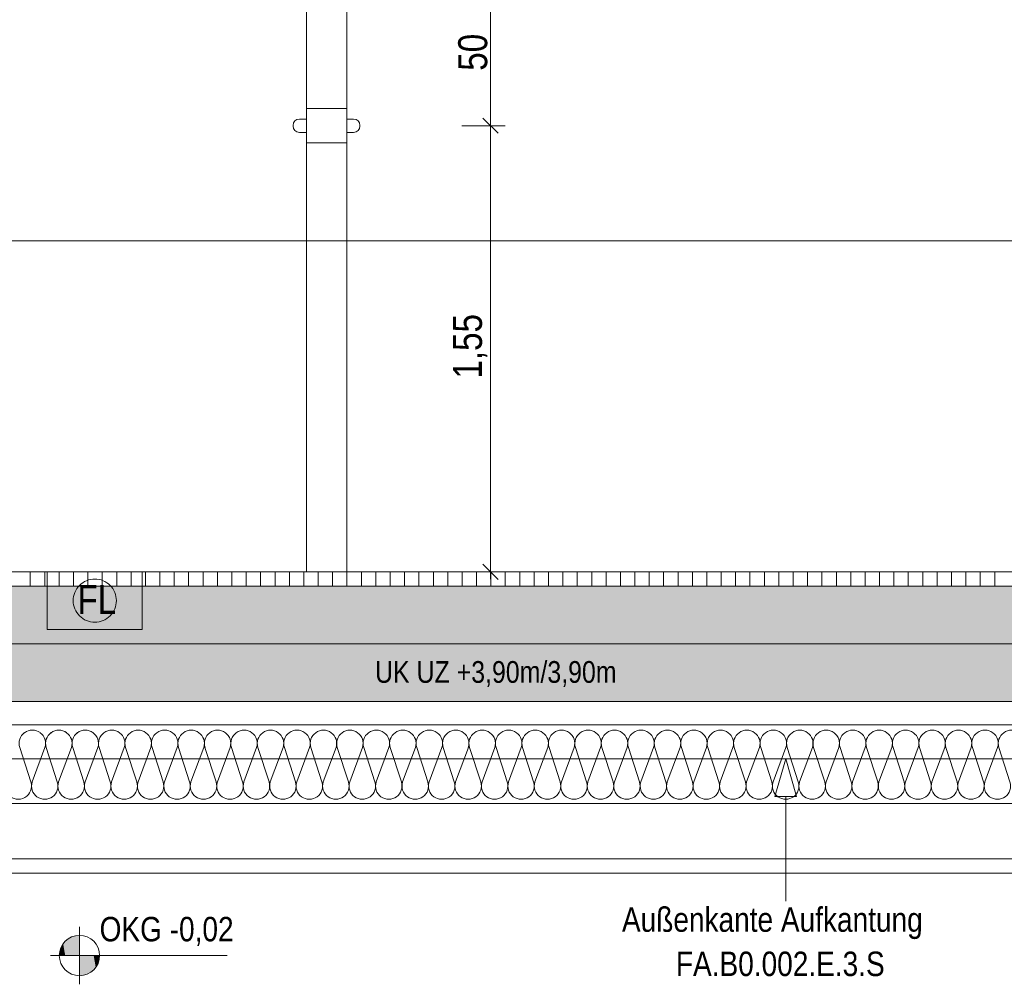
# Model space of a CAD drawing. Extents: x -720 to 300, y 62 to 1162.
# Tile 22 of 256: x -250 to -182, y 200 to 267. Entities that reach past the tile are written whole.
import ezdxf
from ezdxf.lldxf.tags import DXFTag

# ---------------------------------------------------------------- set-up
doc = ezdxf.new("R2010")
doc.units = 0
doc.layers.get('0').update_dxf_attribs({"lineweight": 13})
for name, color, linetype, lineweight, true_color in [('00_Beschriftung UZ', 3, 'Continuous', 35, 0x00ff00), ('30 -33 Aussenwände- 2 nichttragend', 7, 'Continuous', 9, 0x003dff), ('30 -33 Aussenwände- 7 Fassade_ Elemente', 7, 'Continuous', 9, 0x00aacc), ('30 -34 Innenwände- 2 nichttragend', 7, 'Continuous', 18, 0xff7fe6), ('30 -35 Decken- 1 Konstruktion-Träger- Stahlbeton', 7, 'Continuous', 13, 0x33aa00), ('40 -47 Nutzungspez. Anlagen- 4 Feuerlöschanlagen', 7, 'Continuous', 9, 0xff7fff), ('60- 61 allgemeine Ausstattung- 1 Möbel', 7, 'Continuous', 9, 0x00cccc), ('70 -72 Beschriftung- 1 Beschriftung allgemein', 7, 'Continuous', 9, 0xff6633), ('70 -72 Beschriftung- 2 Beschriftung Bauteile', 7, 'Continuous', 9, 0x9999ff), ('70 -76 Bemaßung- 2 Allgemein', 9, 'Continuous', 5, 0x808080), ('iwb_Schraffur_Unterzug', 7, 'Continuous', 5, 0xffffcc)]:
    doc.layers.add(name, color=color, linetype=linetype, lineweight=lineweight, true_color=true_color)
doc.layers.add('70 -71 Achsen- 1 Gebäudeachsen', color=7, linetype='STRICHPUNKT2-A06G93UB8I', lineweight=18)
doc.layers.add('70 -72 Beschriftung- 5 Höhenkoten', color=7, linetype='Continuous', lineweight=15)
doc.styles.get("Standard").update_dxf_attribs({"font": 'ARIALN.TTF'})
tags = doc.linetypes.add('fein_strichliert-A06G93UC8I', pattern=[4, 1, -2, 1]).pattern_tags.tags
tags[8:9] = [DXFTag(74, 4), DXFTag(75, 0), DXFTag(340, '0'), DXFTag(46, 0.0), DXFTag(50, 0.0), DXFTag(44, 0.0), DXFTag(45, 0.0)]
tags[6:7] = [DXFTag(74, 4), DXFTag(75, 0), DXFTag(340, '0'), DXFTag(46, 0.0), DXFTag(50, 0.0), DXFTag(44, 0.0), DXFTag(45, 0.0)]
tags[4:5] = [DXFTag(74, 4), DXFTag(75, 0), DXFTag(340, '0'), DXFTag(46, 0.0), DXFTag(50, 0.0), DXFTag(44, 0.0), DXFTag(45, 0.0)]
tags = doc.linetypes.add('STRICHPUNKT2-A06G93UB8I', pattern=[12.7, 6.35, -3.175, 0, -3.175]).pattern_tags.tags
tags[10:11] = [DXFTag(74, 4), DXFTag(75, 0), DXFTag(340, '0'), DXFTag(46, 0.0), DXFTag(50, 0.0), DXFTag(44, 0.0), DXFTag(45, 0.0)]
tags[8:9] = [DXFTag(74, 4), DXFTag(75, 0), DXFTag(340, '0'), DXFTag(46, 0.0), DXFTag(50, 0.0), DXFTag(44, 0.0), DXFTag(45, 0.0)]
tags[6:7] = [DXFTag(74, 4), DXFTag(75, 0), DXFTag(340, '0'), DXFTag(46, 0.0), DXFTag(50, 0.0), DXFTag(44, 0.0), DXFTag(45, 0.0)]
tags[4:5] = [DXFTag(74, 4), DXFTag(75, 0), DXFTag(340, '0'), DXFTag(46, 0.0), DXFTag(50, 0.0), DXFTag(44, 0.0), DXFTag(45, 0.0)]

# ---------------------------------------------------------------- blocks, each defined once
blk = doc.blocks.new('Referenz-A06G93UD8I')
at = {"layer": '00_Beschriftung UZ', "color": 0, "linetype": 'Continuous', "lineweight": -2, "ltscale": 0.13}
blk.add_solid([(-230.185, 221.242), (-228.853, 223.912), (-227.515, 221.243)], dxfattribs=at)
at = {"layer": '30 -33 Aussenwände- 2 nichttragend', "color": 0, "linetype": 'fein_strichliert-A06G93UC8I', "lineweight": -2, "ltscale": 0.13}
blk.add_line((-156.853, 215.912), (-250.953, 215.912), dxfattribs=at)
at = {"layer": '30 -33 Aussenwände- 7 Fassade_ Elemente', "color": 0, "linetype": 'Continuous', "lineweight": -2, "ltscale": 0.13}
for p, q in [((-157.353, 227.912), (-300.353, 227.912)), ((-300.353, 218.272), (-157.353, 218.272)), ((-250.166, 216.712), (-249.395, 214.312)), ((-249.305, 214.312), (-248.418, 216.712)), ((-248.328, 216.712), (-247.557, 214.312)), ((-247.467, 214.312), (-246.579, 216.712)), ((-246.489, 216.712), (-245.718, 214.312)), ((-245.628, 214.312), (-244.741, 216.712)), ((-244.651, 216.712), (-243.88, 214.312)), ((-243.79, 214.312), (-242.902, 216.712)), ((-242.812, 216.712), (-242.041, 214.312)), ((-241.951, 214.312), (-241.064, 216.712)), ((-240.974, 216.712), (-240.202, 214.312)), ((-240.112, 214.312), (-239.225, 216.712)), ((-239.135, 216.712), (-238.364, 214.312)), ((-238.274, 214.312), (-237.387, 216.712)), ((-237.297, 216.712), (-236.525, 214.312)), ((-236.435, 214.312), (-235.548, 216.712)), ((-235.458, 216.712), (-234.687, 214.312)), ((-234.597, 214.312), (-233.71, 216.712)), ((-233.62, 216.712), (-232.848, 214.312)), ((-232.758, 214.312), (-231.871, 216.712)), ((-231.781, 216.712), (-231.01, 214.312)), ((-230.92, 214.312), (-230.033, 216.712)), ((-229.943, 216.712), (-229.171, 214.312)), ((-229.081, 214.312), (-228.194, 216.712)), ((-228.104, 216.712), (-227.333, 214.312)), ((-227.243, 214.312), (-226.356, 216.712)), ((-226.266, 216.712), (-225.494, 214.312)), ((-225.404, 214.312), (-224.517, 216.712)), ((-224.427, 216.712), (-223.656, 214.312)), ((-223.566, 214.312), (-222.679, 216.712)), ((-222.589, 216.712), (-221.817, 214.312)), ((-221.727, 214.312), (-220.84, 216.712)), ((-220.75, 216.712), (-219.979, 214.312)), ((-219.889, 214.312), (-219.001, 216.712)), ((-218.911, 216.712), (-218.14, 214.312)), ((-218.05, 214.312), (-217.163, 216.712)), ((-217.073, 216.712), (-216.302, 214.312)), ((-216.212, 214.312), (-215.324, 216.712)), ((-215.234, 216.712), (-214.463, 214.312)), ((-214.373, 214.312), (-213.486, 216.712)), ((-213.396, 216.712), (-212.625, 214.312)), ((-212.535, 214.312), (-211.647, 216.712)), ((-211.557, 216.712), (-210.786, 214.312)), ((-210.696, 214.312), (-209.809, 216.712)), ((-209.719, 216.712), (-208.947, 214.312)), ((-208.857, 214.312), (-207.97, 216.712)), ((-207.88, 216.712), (-207.109, 214.312)), ((-207.019, 214.312), (-206.132, 216.712)), ((-206.042, 216.712), (-205.27, 214.312)), ((-205.18, 214.312), (-204.293, 216.712)), ((-204.203, 216.712), (-203.432, 214.312)), ((-203.342, 214.312), (-202.455, 216.712)), ((-202.365, 216.712), (-201.593, 214.312)), ((-201.503, 214.312), (-200.616, 216.712)), ((-200.526, 216.712), (-199.755, 214.312)), ((-199.665, 214.312), (-198.778, 216.712)), ((-198.688, 216.712), (-197.916, 214.312)), ((-197.826, 214.312), (-196.939, 216.712)), ((-196.849, 216.712), (-196.078, 214.312)), ((-195.988, 214.312), (-195.101, 216.712)), ((-195.011, 216.712), (-194.239, 214.312)), ((-194.149, 214.312), (-193.262, 216.712)), ((-193.172, 216.712), (-192.401, 214.312)), ((-192.311, 214.312), (-191.424, 216.712)), ((-191.334, 216.712), (-190.562, 214.312)), ((-190.472, 214.312), (-189.585, 216.712)), ((-189.495, 216.712), (-188.724, 214.312)), ((-188.634, 214.312), (-187.746, 216.712)), ((-187.656, 216.712), (-186.885, 214.312)), ((-186.795, 214.312), (-185.908, 216.712)), ((-185.818, 216.712), (-185.047, 214.312)), ((-184.957, 214.312), (-184.069, 216.712)), ((-183.979, 216.712), (-183.208, 214.312)), ((-183.118, 214.312), (-182.231, 216.712)), ((-182.141, 216.712), (-181.37, 214.312)), ((-152.853, 212.812), (-305.353, 212.812)), ((-299.853, 212.812), (-157.853, 212.812)), ((-157.853, 208.972), (-299.853, 208.972)), ((-303.453, 207.972), (-154.253, 207.972))]:
    blk.add_line(p, q, dxfattribs=at)
for centre, major_axis, end_param in [((-249.292, 216.994), (-0.539, 0.744), 1.254884), ((-249.292, 216.994), (0.539, 0.744), 1.254884), ((-249.292, 216.994), (0.874, -0.282), 1.254884), ((-247.454, 216.994), (0.874, -0.282), 3.764652), ((-247.454, 216.994), (-0.539, 0.744), 1.254884), ((-247.454, 216.994), (0.539, 0.744), 1.254884), ((-247.454, 216.994), (0.874, -0.282), 1.254884), ((-245.615, 216.994), (0.874, -0.282), 3.764652), ((-245.615, 216.994), (-0.539, 0.744), 1.254884), ((-245.615, 216.994), (0.539, 0.744), 1.254884), ((-245.615, 216.994), (0.874, -0.282), 1.254884), ((-243.777, 216.994), (0.874, -0.282), 3.764652), ((-241.938, 216.994), (0.874, -0.282), 3.764652), ((-240.1, 216.994), (0.874, -0.282), 3.764652), ((-238.261, 216.994), (0.874, -0.282), 3.764652), ((-236.422, 216.994), (0.874, -0.282), 3.764652), ((-234.584, 216.994), (0.874, -0.282), 3.764652), ((-232.745, 216.994), (0.874, -0.282), 3.764652), ((-230.907, 216.994), (0.874, -0.282), 3.764652), ((-229.068, 216.994), (0.874, -0.282), 3.764652), ((-227.23, 216.994), (0.874, -0.282), 3.764652), ((-225.391, 216.994), (0.874, -0.282), 3.764652), ((-223.553, 216.994), (0.874, -0.282), 3.764652), ((-221.714, 216.994), (0.874, -0.282), 3.764652), ((-219.876, 216.994), (0.874, -0.282), 3.764652), ((-218.037, 216.994), (0.874, -0.282), 3.764652), ((-216.199, 216.994), (0.874, -0.282), 3.764652), ((-214.36, 216.994), (0.874, -0.282), 3.764652), ((-212.522, 216.994), (0.874, -0.282), 3.764652), ((-210.683, 216.994), (0.874, -0.282), 3.764652), ((-208.845, 216.994), (0.874, -0.282), 3.764652), ((-207.006, 216.994), (0.874, -0.282), 3.764652), ((-205.167, 216.994), (0.874, -0.282), 3.764652), ((-203.329, 216.994), (0.874, -0.282), 3.764652), ((-201.49, 216.994), (0.874, -0.282), 3.764652), ((-199.652, 216.994), (0.874, -0.282), 3.764652), ((-197.813, 216.994), (0.874, -0.282), 3.764652), ((-195.975, 216.994), (0.874, -0.282), 3.764652), ((-194.136, 216.994), (0.874, -0.282), 3.764652), ((-192.298, 216.994), (0.874, -0.282), 3.764652), ((-190.459, 216.994), (0.874, -0.282), 3.764652), ((-188.621, 216.994), (0.874, -0.282), 3.764652), ((-186.782, 216.994), (0.874, -0.282), 3.764652), ((-184.944, 216.994), (0.874, -0.282), 3.764652), ((-183.105, 216.994), (0.874, -0.282), 3.764652), ((-181.267, 216.994), (0.874, -0.282), 3.764652), ((-250.269, 214.03), (-0.684, -0.614), 2.721951), ((-248.431, 214.03), (-0.874, 0.282), 1.255075), ((-248.431, 214.03), (-0.874, 0.282), 3.765224), ((-248.431, 214.03), (0.539, -0.744), 1.255075), ((-246.592, 214.03), (-0.874, 0.282), 1.255075), ((-246.592, 214.03), (-0.874, 0.282), 3.765224), ((-246.592, 214.03), (0.539, -0.744), 1.255075), ((-244.754, 214.03), (-0.874, 0.282), 3.765224), ((-242.915, 214.03), (-0.874, 0.282), 3.765224), ((-241.077, 214.03), (-0.874, 0.282), 3.765224), ((-239.238, 214.03), (-0.874, 0.282), 3.765224), ((-237.4, 214.03), (-0.874, 0.282), 3.765224), ((-235.561, 214.03), (-0.874, 0.282), 3.765224), ((-233.723, 214.03), (-0.874, 0.282), 3.765224), ((-231.884, 214.03), (-0.874, 0.282), 3.765224), ((-230.046, 214.03), (-0.874, 0.282), 3.765224), ((-228.207, 214.03), (-0.874, 0.282), 3.765224), ((-226.369, 214.03), (-0.874, 0.282), 3.765224), ((-224.53, 214.03), (-0.874, 0.282), 3.765224), ((-222.691, 214.03), (-0.874, 0.282), 3.765224), ((-220.853, 214.03), (-0.874, 0.282), 3.765224), ((-219.014, 214.03), (-0.874, 0.282), 3.765224), ((-217.176, 214.03), (-0.874, 0.282), 3.765224), ((-215.337, 214.03), (-0.874, 0.282), 3.765224), ((-213.499, 214.03), (-0.874, 0.282), 3.765224), ((-211.66, 214.03), (-0.874, 0.282), 3.765224), ((-209.822, 214.03), (-0.874, 0.282), 3.765224), ((-207.983, 214.03), (-0.874, 0.282), 3.765224), ((-206.145, 214.03), (-0.874, 0.282), 3.765224), ((-204.306, 214.03), (-0.874, 0.282), 3.765224), ((-202.468, 214.03), (-0.874, 0.282), 3.765224), ((-200.629, 214.03), (-0.874, 0.282), 3.765224), ((-198.791, 214.03), (-0.874, 0.282), 3.765224), ((-196.952, 214.03), (-0.874, 0.282), 3.765224), ((-195.114, 214.03), (-0.874, 0.282), 3.765224), ((-193.275, 214.03), (-0.874, 0.282), 3.765224), ((-191.436, 214.03), (-0.874, 0.282), 3.765224), ((-189.598, 214.03), (-0.874, 0.282), 3.765224), ((-187.759, 214.03), (-0.874, 0.282), 3.765224), ((-185.921, 214.03), (-0.874, 0.282), 3.765224), ((-184.082, 214.03), (-0.874, 0.282), 3.765224), ((-182.244, 214.03), (-0.874, 0.282), 3.765224), ((-248.431, 214.03), (-0.539, -0.744), 1.255075), ((-246.592, 214.03), (-0.539, -0.744), 1.255075)]:
    blk.add_ellipse(centre, major_axis=major_axis, ratio=1, start_param=0, end_param=end_param, dxfattribs=at)
at = {"layer": '30 -34 Innenwände- 2 nichttragend', "color": 0, "linetype": 'Continuous', "lineweight": -2, "ltscale": 0.13}
for p, q in [((4.647, 228.912), (-250.953, 228.912)), ((4.647, 227.912), (-250.953, 227.912))]:
    blk.add_line(p, q, dxfattribs=at)
at = {"layer": '30 -34 Innenwände- 2 nichttragend', "color": 0, "lineweight": -2}
for p, q in [((4.647, 228.912), (-250.953, 228.912)), ((-249.433, 228.912), (-249.433, 227.912)), ((-248.433, 228.912), (-248.433, 227.912)), ((-247.433, 228.912), (-247.433, 227.912)), ((-246.433, 228.912), (-246.433, 227.912)), ((-245.433, 228.912), (-245.433, 227.912)), ((-244.433, 228.912), (-244.433, 227.912)), ((-243.433, 228.912), (-243.433, 227.912)), ((-242.433, 228.912), (-242.433, 227.912)), ((-241.433, 228.912), (-241.433, 227.912)), ((-240.433, 228.912), (-240.433, 227.912)), ((-239.433, 228.912), (-239.433, 227.912)), ((-238.433, 228.912), (-238.433, 227.912)), ((-237.433, 228.912), (-237.433, 227.912)), ((-236.433, 228.912), (-236.433, 227.912)), ((-235.433, 228.912), (-235.433, 227.912)), ((-234.433, 228.912), (-234.433, 227.912)), ((-233.433, 228.912), (-233.433, 227.912)), ((-232.433, 228.912), (-232.433, 227.912)), ((-231.433, 228.912), (-231.433, 227.912)), ((-230.433, 228.912), (-230.433, 227.912)), ((-229.433, 228.912), (-229.433, 227.912)), ((-228.433, 228.912), (-228.433, 227.912)), ((-227.433, 228.912), (-227.433, 227.912)), ((-226.433, 228.912), (-226.433, 227.912)), ((-225.433, 228.912), (-225.433, 227.912)), ((-224.433, 228.912), (-224.433, 227.912)), ((-223.433, 228.912), (-223.433, 227.912)), ((-222.433, 228.912), (-222.433, 227.912)), ((-221.433, 228.912), (-221.433, 227.912)), ((-220.433, 228.912), (-220.433, 227.912)), ((-219.433, 228.912), (-219.433, 227.912)), ((-218.433, 228.912), (-218.433, 227.912)), ((-217.433, 228.912), (-217.433, 227.912)), ((-216.433, 228.912), (-216.433, 227.912)), ((-215.433, 228.912), (-215.433, 227.912)), ((-214.433, 228.912), (-214.433, 227.912)), ((-213.433, 228.912), (-213.433, 227.912)), ((-212.433, 228.912), (-212.433, 227.912)), ((-211.433, 228.912), (-211.433, 227.912)), ((-210.433, 228.912), (-210.433, 227.912)), ((-209.433, 228.912), (-209.433, 227.912)), ((-208.433, 228.912), (-208.433, 227.912)), ((-207.433, 228.912), (-207.433, 227.912)), ((-206.433, 228.912), (-206.433, 227.912)), ((-205.433, 228.912), (-205.433, 227.912)), ((-204.433, 228.912), (-204.433, 227.912)), ((-203.433, 228.912), (-203.433, 227.912)), ((-202.433, 228.912), (-202.433, 227.912)), ((-201.433, 228.912), (-201.433, 227.912)), ((-200.433, 228.912), (-200.433, 227.912)), ((-199.433, 228.912), (-199.433, 227.912)), ((-198.433, 228.912), (-198.433, 227.912)), ((-197.433, 228.912), (-197.433, 227.912)), ((-196.433, 228.912), (-196.433, 227.912)), ((-195.433, 228.912), (-195.433, 227.912)), ((-194.433, 228.912), (-194.433, 227.912)), ((-193.433, 228.912), (-193.433, 227.912)), ((-192.433, 228.912), (-192.433, 227.912)), ((-191.433, 228.912), (-191.433, 227.912)), ((-190.433, 228.912), (-190.433, 227.912)), ((-189.433, 228.912), (-189.433, 227.912)), ((-188.433, 228.912), (-188.433, 227.912)), ((-187.433, 228.912), (-187.433, 227.912)), ((-186.433, 228.912), (-186.433, 227.912)), ((-185.433, 228.912), (-185.433, 227.912)), ((-184.433, 228.912), (-184.433, 227.912)), ((-183.433, 228.912), (-183.433, 227.912)), ((-182.433, 228.912), (-182.433, 227.912)), ((4.647, 227.912), (-250.953, 227.912))]:
    blk.add_line(p, q, dxfattribs=at)
at = {"layer": '30 -35 Decken- 1 Konstruktion-Träger- Stahlbeton', "color": 0, "linetype": 'fein_strichliert-A06G93UC8I', "lineweight": -2, "ltscale": 0.13}
for p, q in [((76.456, 223.912), (-604.853, 223.912)), ((76.456, 215.912), (-604.853, 215.912))]:
    blk.add_line(p, q, dxfattribs=at)
at = {"layer": '40 -47 Nutzungspez. Anlagen- 4 Feuerlöschanlagen', "color": 0, "linetype": 'Continuous', "lineweight": -2, "ltscale": 0.13}
for p, q in [((-248.253, 224.912), (-248.253, 228.912)), ((-248.253, 228.912), (-241.653, 228.912)), ((-241.653, 228.912), (-241.653, 224.912)), ((-246.2, 227.745), (-246.112, 227.864)), ((-246.112, 227.864), (-246.014, 227.973)), ((-246.014, 227.973), (-245.905, 228.072)), ((-245.905, 228.072), (-245.786, 228.159)), ((-245.786, 228.159), (-245.66, 228.235)), ((-245.66, 228.235), (-245.527, 228.298)), ((-245.527, 228.298), (-245.388, 228.348)), ((-245.388, 228.348), (-245.246, 228.383)), ((-245.246, 228.383), (-245.1, 228.405)), ((-245.1, 228.405), (-244.953, 228.412)), ((-244.953, 228.412), (-244.806, 228.405)), ((-244.806, 228.405), (-244.66, 228.383)), ((-244.66, 228.383), (-244.518, 228.348)), ((-244.518, 228.348), (-244.379, 228.298)), ((-244.379, 228.298), (-244.246, 228.235)), ((-244.246, 228.235), (-244.12, 228.159)), ((-244.12, 228.159), (-244.001, 228.072)), ((-244.001, 228.072), (-243.892, 227.973)), ((-243.892, 227.973), (-243.793, 227.864)), ((-243.793, 227.864), (-243.706, 227.745)), ((-246.446, 227.059), (-246.424, 227.205)), ((-246.424, 227.205), (-246.388, 227.348)), ((-246.388, 227.348), (-246.339, 227.486)), ((-246.339, 227.486), (-246.276, 227.619)), ((-246.276, 227.619), (-246.2, 227.745)), ((-243.706, 227.745), (-243.63, 227.619)), ((-243.63, 227.619), (-243.567, 227.486)), ((-243.567, 227.486), (-243.518, 227.348)), ((-243.518, 227.348), (-243.482, 227.205)), ((-243.482, 227.205), (-243.46, 227.059)), ((-246.453, 226.912), (-246.446, 227.059)), ((-246.446, 226.765), (-246.453, 226.912)), ((-246.424, 226.619), (-246.446, 226.765)), ((-246.388, 226.477), (-246.424, 226.619)), ((-246.339, 226.338), (-246.388, 226.477)), ((-243.518, 226.477), (-243.567, 226.338)), ((-243.482, 226.619), (-243.518, 226.477)), ((-243.46, 226.765), (-243.482, 226.619)), ((-243.46, 227.059), (-243.453, 226.912)), ((-243.453, 226.912), (-243.46, 226.765)), ((-246.276, 226.205), (-246.339, 226.338)), ((-246.2, 226.079), (-246.276, 226.205)), ((-246.112, 225.961), (-246.2, 226.079)), ((-246.014, 225.851), (-246.112, 225.961)), ((-245.905, 225.753), (-246.014, 225.851)), ((-245.786, 225.665), (-245.905, 225.753)), ((-244.001, 225.753), (-244.12, 225.665)), ((-243.892, 225.851), (-244.001, 225.753)), ((-243.793, 225.961), (-243.892, 225.851)), ((-243.706, 226.079), (-243.793, 225.961)), ((-243.63, 226.205), (-243.706, 226.079)), ((-243.567, 226.338), (-243.63, 226.205)), ((-245.66, 225.589), (-245.786, 225.665)), ((-245.527, 225.526), (-245.66, 225.589)), ((-245.388, 225.477), (-245.527, 225.526)), ((-245.246, 225.441), (-245.388, 225.477)), ((-245.1, 225.419), (-245.246, 225.441)), ((-244.953, 225.412), (-245.1, 225.419)), ((-244.806, 225.419), (-244.953, 225.412)), ((-244.66, 225.441), (-244.806, 225.419)), ((-244.518, 225.477), (-244.66, 225.441)), ((-244.379, 225.526), (-244.518, 225.477)), ((-244.246, 225.589), (-244.379, 225.526)), ((-244.12, 225.665), (-244.246, 225.589)), ((-241.653, 224.912), (-248.253, 224.912))]:
    blk.add_line(p, q, dxfattribs=at)
at = {"layer": '60- 61 allgemeine Ausstattung- 1 Möbel', "color": 0, "linetype": 'Continuous', "lineweight": -2, "ltscale": 0.13}
for p, q in [((-230.253, 228.912), (-230.253, 366.112)), ((-227.453, 366.112), (-227.453, 228.912)), ((-230.253, 261.112), (-227.453, 261.112)), ((-230.253, 258.712), (-230.253, 261.112)), ((-227.453, 261.112), (-227.453, 258.712)), ((-230.734, 260.373), (-230.253, 260.373)), ((-230.253, 260.373), (-230.253, 259.451)), ((-227.453, 260.373), (-226.971, 260.373)), ((-227.453, 259.451), (-227.453, 260.373)), ((-231.174, 259.891), (-231.174, 259.933)), ((-230.253, 259.451), (-230.734, 259.451)), ((-226.971, 259.451), (-227.453, 259.451)), ((-226.531, 259.933), (-226.531, 259.891)), ((-227.453, 258.712), (-230.253, 258.712)), ((-227.453, 228.912), (-230.253, 228.912))]:
    blk.add_line(p, q, dxfattribs=at)
for centre, major_axis in [((-230.734, 259.933), (0, 0.44)), ((-226.971, 259.933), (0.44, 0)), ((-230.734, 259.891), (-0.44, 0)), ((-226.971, 259.891), (0, -0.44))]:
    blk.add_ellipse(centre, major_axis=major_axis, ratio=1, start_param=0, end_param=1.570796, dxfattribs=at)
at = {"layer": '70 -71 Achsen- 1 Gebäudeachsen', "color": 0, "linetype": 'STRICHPUNKT2-A06G93UB8I', "lineweight": -2, "ltscale": 0.13}
blk.add_line((-682.362, 219.912), (76.456, 219.912), dxfattribs=at)
at = {"layer": '70 -72 Beschriftung- 2 Beschriftung Bauteile', "color": 0, "lineweight": -2}
for p, q in [((-197.702, 213.314), (-196.952, 215.912)), ((-196.952, 215.912), (-196.202, 213.314)), ((-196.202, 213.314), (-197.702, 213.314))]:
    blk.add_line(p, q, dxfattribs=at)
at = {"layer": '70 -72 Beschriftung- 2 Beschriftung Bauteile', "color": 0, "linetype": 'Continuous', "lineweight": -2, "ltscale": 0.13}
blk.add_line((-196.952, 213.314), (-196.952, 206.034), dxfattribs=at)
at = {"layer": '70 -72 Beschriftung- 5 Höhenkoten', "color": 0, "linetype": 'Continuous', "lineweight": -2, "ltscale": 0.13}
for p, q in [((-246.02, 200.253), (-246.02, 204.253)), ((-246.02, 203.653), (-246.02, 202.253)), ((-246.02, 202.253), (-246.02, 203.653)), ((-248.02, 202.253), (-235.759, 202.253)), ((-247.42, 202.253), (-246.02, 202.253)), ((-246.02, 202.253), (-247.42, 202.253)), ((-246.02, 202.253), (-244.62, 202.253)), ((-244.62, 202.253), (-246.02, 202.253)), ((-246.02, 202.253), (-246.02, 200.853)), ((-246.02, 200.853), (-246.02, 202.253))]:
    blk.add_line(p, q, dxfattribs=at)
for major_axis in [(0, 1.4), (1.4, 0), (-1.4, 0), (0, -1.4)]:
    blk.add_ellipse((-246.02, 202.253), major_axis=major_axis, ratio=1, start_param=0, end_param=1.570796, dxfattribs=at)
at = {"layer": '70 -72 Beschriftung- 5 Höhenkoten', "color": 0, "lineweight": -2}
for points in [[(-247.01, 202.253), (-247.152, 203.076), (-247.01, 203.243)], [(-246.843, 202.253), (-247.01, 203.243), (-246.843, 203.386)], [(-247.01, 202.253), (-247.01, 203.243), (-246.843, 202.253)], [(-246.655, 202.253), (-246.843, 203.386), (-246.655, 203.5)], [(-246.843, 202.253), (-246.843, 203.386), (-246.655, 202.253)], [(-246.452, 202.253), (-246.655, 203.5), (-246.452, 203.584)], [(-246.655, 202.253), (-246.655, 203.5), (-246.452, 202.253)], [(-246.239, 202.253), (-246.452, 203.584), (-246.239, 203.636)], [(-246.452, 202.253), (-246.452, 203.584), (-246.239, 202.253)], [(-246.02, 202.253), (-246.239, 203.636), (-246.02, 203.653)], [(-246.239, 202.253), (-246.239, 203.636), (-246.02, 202.253)], [(-247.351, 202.253), (-247.403, 202.472), (-247.351, 202.686)], [(-247.267, 202.253), (-247.351, 202.686), (-247.267, 202.889)], [(-247.351, 202.253), (-247.351, 202.686), (-247.267, 202.253)], [(-247.152, 202.253), (-247.267, 202.889), (-247.152, 203.076)], [(-247.267, 202.253), (-247.267, 202.889), (-247.152, 202.253)], [(-247.152, 202.253), (-247.152, 203.076), (-247.01, 202.253)], [(-247.403, 202.253), (-247.42, 202.253), (-247.403, 202.472)], [(-247.403, 202.253), (-247.403, 202.472), (-247.351, 202.253)], [(-246.02, 200.853), (-246.02, 202.253), (-245.801, 200.87)], [(-245.801, 200.87), (-246.02, 202.253), (-245.801, 202.253)], [(-245.801, 200.87), (-245.801, 202.253), (-245.587, 200.921)], [(-245.587, 200.921), (-245.801, 202.253), (-245.587, 202.253)], [(-245.587, 200.921), (-245.587, 202.253), (-245.384, 201.006)], [(-245.384, 201.006), (-245.587, 202.253), (-245.384, 202.253)], [(-245.384, 201.006), (-245.384, 202.253), (-245.197, 201.12)], [(-245.197, 201.12), (-245.384, 202.253), (-245.197, 202.253)], [(-245.197, 201.12), (-245.197, 202.253), (-245.03, 201.263)], [(-245.03, 201.263), (-245.197, 202.253), (-245.03, 202.253)], [(-245.03, 201.263), (-245.03, 202.253), (-244.887, 201.43)], [(-244.887, 201.43), (-245.03, 202.253), (-244.887, 202.253)], [(-244.887, 201.43), (-244.887, 202.253), (-244.772, 201.617)], [(-244.772, 201.617), (-244.887, 202.253), (-244.772, 202.253)], [(-244.772, 201.617), (-244.772, 202.253), (-244.688, 201.82)], [(-244.688, 201.82), (-244.772, 202.253), (-244.688, 202.253)], [(-244.688, 201.82), (-244.688, 202.253), (-244.637, 202.034)], [(-244.637, 202.034), (-244.688, 202.253), (-244.637, 202.253)], [(-244.637, 202.034), (-244.637, 202.253), (-244.62, 202.253)]]:
    blk.add_solid(points, dxfattribs=at)
at = {"layer": '70 -76 Bemaßung- 2 Allgemein', "color": 0, "linetype": 'Continuous', "lineweight": -2, "ltscale": 0.13}
for p, q in [((-217.453, 260.973), (-217.453, 268.852)), ((-217.453, 259.412), (-217.453, 260.973)), ((-216.922, 259.382), (-217.984, 260.443)), ((-217.984, 260.443), (-216.922, 259.382)), ((-217.453, 260.412), (-217.453, 258.852)), ((-219.453, 259.912), (-216.453, 259.912)), ((-219.453, 259.912), (-216.453, 259.912)), ((-217.453, 229.973), (-217.453, 258.852)), ((76.456, 251.912), (-602.791, 251.912)), ((-217.453, 228.412), (-217.453, 229.973)), ((-216.922, 228.382), (-217.984, 229.443)), ((-219.453, 228.912), (-216.453, 228.912))]:
    blk.add_line(p, q, dxfattribs=at)
at = {"layer": '00_Beschriftung UZ', "color": 0, "linetype": 'ByBlock', "lineweight": -2, "ltscale": 0.13, "insert": (-225.482, 222.711), "char_height": 1.51033, "attachment_point": 1}
blk.add_mtext('{\\fArial Narrow;UK UZ +3,90m/3,90m}', dxfattribs=at)
at = {"layer": '40 -47 Nutzungspez. Anlagen- 4 Feuerlöschanlagen', "color": 0, "linetype": 'Continuous', "lineweight": -2, "ltscale": 0.13, "insert": (-246.158, 227.995), "char_height": 2.01377, "attachment_point": 1}
blk.add_mtext('{\\fArial Narrow;FL}', dxfattribs=at)
at = {"layer": '70 -72 Beschriftung- 1 Beschriftung allgemein', "color": 0, "linetype": 'Continuous', "lineweight": -2, "ltscale": 0.13, "insert": (-204.58, 202.525), "char_height": 1.7, "attachment_point": 1}
blk.add_mtext('{\\fArial Narrow;FA.B0.002.E.3.S}', dxfattribs=at)
at = {"layer": '70 -72 Beschriftung- 2 Beschriftung Bauteile', "color": 0, "linetype": 'Continuous', "lineweight": -2, "ltscale": 0.13, "insert": (-208.329, 205.601), "char_height": 1.7, "attachment_point": 1}
blk.add_mtext('{\\fArial Narrow;Außenkante Aufkantung}', dxfattribs=at)
at = {"layer": '70 -72 Beschriftung- 5 Höhenkoten', "color": 0, "linetype": 'Continuous', "lineweight": -2, "ltscale": 0.13, "insert": (-244.62, 204.938), "char_height": 1.7, "attachment_point": 1}
blk.add_mtext('{\\fArial Narrow;OKG -0,02}', dxfattribs=at)
at = {"layer": '70 -76 Bemaßung- 2 Allgemein', "color": 0, "linetype": 'Continuous', "lineweight": -2, "ltscale": 0.13, "char_height": 2.01377, "attachment_point": 1, "rotation": 90}
for s, insert in [('{\\fArial Narrow;50}', (-219.704, 263.73)), ('{\\fArial Narrow;1,55}', (-220.068, 242.338))]:
    blk.add_mtext(s, dxfattribs=dict(at, insert=insert))
blk = doc.blocks.new('Referenz-A06G93UF8I')
at = {"layer": 'iwb_Schraffur_Unterzug', "linetype": 'Continuous', "ltscale": 0.13}
for points in [[(-604.352, 223.912), (-604.352, 227.912), (76.456, 227.912)], [(-604.352, 223.912), (76.456, 227.912), (76.456, 226.167)], [(-604.352, 223.912), (76.456, 226.167), (76.456, 221.657)], [(-604.352, 223.912), (76.456, 221.657), (76.456, 219.912)], [(-604.352, 223.912), (76.456, 219.912), (-604.352, 219.912)]]:
    blk.add_solid(points, dxfattribs=at)

msp = doc.modelspace()

# ---------------------------------------------------------------- block references
at = {"color": 8, "lineweight": 13, "ltscale": 0.13, "true_color": 0x808080}
msp.add_blockref('Referenz-A06G93UD8I', (0, 0), dxfattribs=at)
at = {"color": 8, "lineweight": 25, "ltscale": 0.25, "true_color": 0x808080}
msp.add_blockref('Referenz-A06G93UF8I', (0, 0), dxfattribs=at)

doc.saveas('drawing.dxf')
